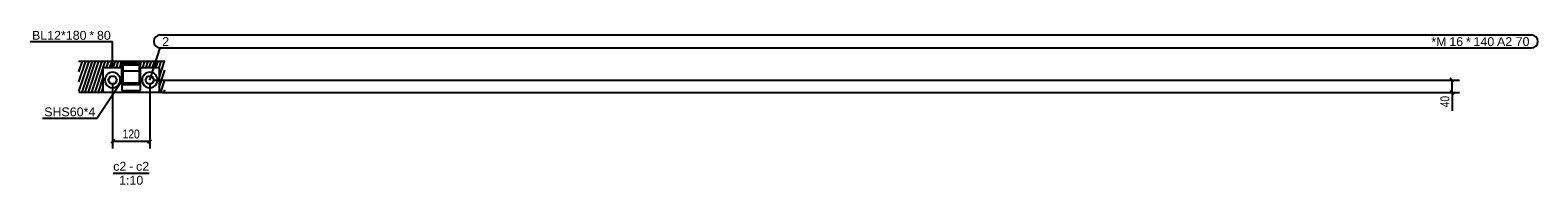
# Model space of a CAD drawing. Header units: millimetres. Extents: x 30 to 140409, y 21 to 10629.
# Tile 37 of 37: x 135549 to 140409, y 44 to 543. Entities that reach past the tile are written whole.
import ezdxf

# ---------------------------------------------------------------- set-up
doc = ezdxf.new("R2010")
doc.units = ezdxf.units.MM
doc.styles.add('Arial', font='ARIAL.TTF', dxfattribs={"height": 0.2})
doc.styles.add('Arial Narrow', font='ARIALN.TTF', dxfattribs={"height": 0.2})

# ---------------------------------------------------------------- blocks, each defined once
blk = doc.blocks.new('Unknown-26 - 29143')
at = {"color": 5}
blk.add_line((135817.1, 82.5), (135932.9, 82.5), dxfattribs=at)
at = {"color": 5, "style": 'Arial'}
for s, height, p in [('c2', 28.65, (135817.1, 90)), ('-', 28.7, (135868.4, 90)), ('c2', 28.65, (135890.7, 90)), ('1:10', 28.65, (135836.1, 45))]:
    blk.add_text(s, height=height, dxfattribs=at).set_placement(p)
blk = doc.blocks.new('Part-29144 - 29143')
h = blk.add_hatch()
h.set_pattern_fill('', color=96, scale=10, angle=45, style=0, pattern_type=0)
h.set_pattern_definition([(71.56505, (145115.825, -2605.725), (-11.90625, -3.96875), [])])
h.paths.add_polyline_path([(135983.8, 443.2), (135706.7, 443.2), (135706.7, 343.2), (135785, 343.2), (135785, 348.2), (135785, 422.4), (135845, 422.4), (135845, 435.8), (135905, 435.8), (135905, 422.4), (135965, 422.4), (135965, 343.2), (135983.8, 343.2)])
at = {"color": 96}
for p, q in [((135706.7, 443.2), (135983.8, 443.2)), ((135706.7, 343.2), (135785, 343.2)), ((135965, 343.2), (135983.8, 343.2))]:
    blk.add_line(p, q, dxfattribs=at)
blk = doc.blocks.new('Part-29146 - 29143')
h = blk.add_hatch(color=6)
h.paths.add_polyline_path([(135845, 435.8), (135845, 368.1), (135905, 368.1), (135905, 435.8)])
h.paths.add_polyline_path([(135901, 372.6), (135849, 372.6), (135849, 431.3), (135901, 431.3)])
at = {"color": 7}
for p, q in [((135845, 368.1), (135845, 435.8)), ((135905, 435.8), (135845, 435.8)), ((135849, 431.3), (135901, 431.3)), ((135849, 372.6), (135849, 431.3)), ((135849, 411.8), (135901, 411.8)), ((135901, 431.3), (135901, 372.6)), ((135905, 368.1), (135905, 435.8)), ((135845, 368.1), (135845, 348.5)), ((135845, 368.1), (135905, 368.1)), ((135845, 348.5), (135905, 348.5)), ((135901, 372.6), (135849, 372.6)), ((135905, 348.5), (135905, 368.1))]:
    blk.add_line(p, q, dxfattribs=at)
blk = doc.blocks.new('Part-29148 - 29143')
at = {"color": 7}
for p, q in [((135785, 422.4), (135845, 422.4)), ((135785, 342.4), (135785, 422.4)), ((135905, 422.4), (135965, 422.4)), ((135965, 422.4), (135965, 342.4)), ((135965, 342.4), (135785, 342.4))]:
    blk.add_line(p, q, dxfattribs=at)
blk = doc.blocks.new('Bolt-29149 - 29143')
at = {"color": 136}
for p, q in [((135801.2, 382.4), (135808.1, 394.4)), ((135808.1, 394.4), (135822, 394.4)), ((135822, 394.4), (135828.9, 382.4)), ((135921.2, 382.4), (135928.1, 394.4)), ((135928.1, 394.4), (135942, 394.4)), ((135942, 394.4), (135948.9, 382.4)), ((135808.1, 370.4), (135801.2, 382.4)), ((135822, 370.4), (135808.1, 370.4)), ((135828.9, 382.4), (135822, 370.4)), ((135928.1, 370.4), (135921.2, 382.4)), ((135942, 370.4), (135928.1, 370.4)), ((135948.9, 382.4), (135942, 370.4))]:
    blk.add_line(p, q, dxfattribs=at)
for centre, start, end in [((135815, 382.4), 0.0008, 180.0008), ((135935, 382.4), 0.0008, 180.0008), ((135815, 382.4), 180.0008, 0.0008), ((135935, 382.4), 180.0008, 0.0008)]:
    blk.add_arc(centre, 25, start, end, dxfattribs=at)
blk = doc.blocks.new('StraightDimension-29203 - 29143')
at = {"color": 174}
for p, q in [((135815, 372.4), (135815, 161.2)), ((135935, 372.4), (135935, 161.2)), ((135821, 191.2), (135809, 179.2)), ((135815, 185.2), (135935, 185.2)), ((135929, 179.2), (135941, 191.2))]:
    blk.add_line(p, q, dxfattribs=at)
at = {"color": 30, "style": 'Arial Narrow'}
blk.add_text('120', height=28.63, dxfattribs=at).set_placement((135847.7, 194.2))
blk = doc.blocks.new('StraightDimension-29214 - 29143')
at = {"color": 174}
for p, q in [((135945, 382.4), (140156.3, 382.4)), ((135975, 342.4), (140156.3, 342.4)), ((140138.3, 376.4), (140126.3, 388.4)), ((140126.3, 348.4), (140138.3, 336.4)), ((140132.3, 342.4), (140132.3, 382.4)), ((140132.3, 342.4), (140132.3, 283.5)), ((140132.3, 342.4), (140132.3, 283.5))]:
    blk.add_line(p, q, dxfattribs=at)
at = {"color": 30, "style": 'Arial Narrow'}
blk.add_text('40', height=28.63, rotation=90.0002, dxfattribs=at).set_placement((140123.3, 294.7))
blk = doc.blocks.new('Mark-29173 - 29143')
at = {"color": 136}
for p in [(135847.3, 381.6), (135588.8, 259.5)]:
    blk.add_line(p, (135765.4, 259.5), dxfattribs=at)
at = {"color": 30, "style": 'Arial'}
blk.add_text('SHS60*4', height=28.65, dxfattribs=at).set_placement((135594.8, 265.5))
blk = doc.blocks.new('Mark-29174 - 29143')
at = {"color": 136}
for p in [(135549.4, 506.2), (135815.3, 420.1)]:
    blk.add_line(p, (135815.3, 506.2), dxfattribs=at)
at = {"color": 30, "style": 'Arial'}
for s, height, p in [('BL12*180', 28.65, (135555.4, 512.2)), ('*', 28.7, (135740.2, 512.2)), ('80', 28.65, (135764.8, 512.2))]:
    blk.add_text(s, height=height, dxfattribs=at).set_placement(p)
blk = doc.blocks.new('Mark-29175 - 29143')
at = {"color": 136}
for p, q in [((135935, 382.4), (135969, 486)), ((135969, 528), (140387.7, 528)), ((135969, 486), (140387.7, 486))]:
    blk.add_line(p, q, dxfattribs=at)
for centre, start, end in [((135969, 507), 90, 270), ((140387.7, 507), 270, 90)]:
    blk.add_arc(centre, 21, start, end, dxfattribs=at)
at = {"color": 30, "style": 'Arial'}
for s, height, p in [('2', 28.7, (135975, 492)), ('*M', 28.65, (140065.4, 492)), ('16', 28.65, (140123.3, 492)), ('*', 28.7, (140176.8, 492)), ('140', 28.65, (140201.3, 492)), ('A2 70', 28.65, (140277.1, 492))]:
    blk.add_text(s, height=height, dxfattribs=at).set_placement(p)

msp = doc.modelspace()

# ---------------------------------------------------------------- block references
for name in ['Mark-29174 - 29143', 'Mark-29175 - 29143', 'Part-29144 - 29143', 'Part-29148 - 29143', 'Bolt-29149 - 29143', 'Part-29146 - 29143', 'Mark-29173 - 29143', 'StraightDimension-29203 - 29143', 'StraightDimension-29214 - 29143', 'Unknown-26 - 29143']:
    msp.add_blockref(name, (0, 0))

doc.saveas('drawing.dxf')
